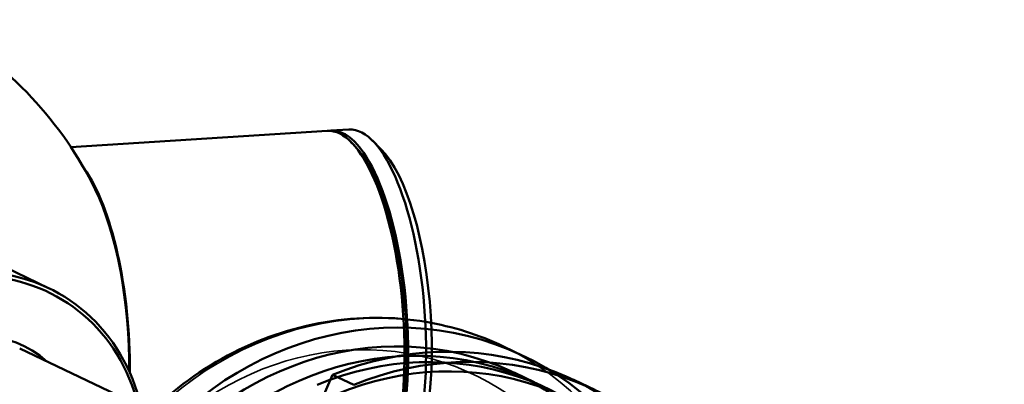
# Model space of a CAD drawing. Header units: millimetres. Extents: x 814 to 3201, y 212 to 4576.
# Tile 23 of 69: x 1999 to 2051, y 1478 to 1498. Entities that reach past the tile are written whole.
import ezdxf

# ---------------------------------------------------------------- set-up
doc = ezdxf.new("R2010")
doc.units = ezdxf.units.MM
doc.header["$LTSCALE"] = 18
doc.layers.add('Widoczne (ISO)', color=7, linetype='Continuous', lineweight=50)
doc.layers.add('Widoczne wąskie (ISO)', color=7, linetype='Continuous', lineweight=35)

msp = doc.modelspace()

# ---------------------------------------------------------------- linework, layer by layer
at = {"layer": 'Widoczne (ISO)'}
for p, q in [((2015.372, 1491.706), (2001.949, 1490.858)), ((2016.499, 1491.777), (2015.56, 1491.718)), ((2016.792, 1490.946), (2016.616, 1491.122)), ((2018.183, 1490.753), (2017.744, 1491.193)), ((2000.777, 1483.478), (1995.544, 1485.975)), ((2019.175, 1470.822), (1999.269, 1480.319)), ((2024.596, 1480.424), (2025.622, 1479.934)), ((2015.655, 1478.938), (2016.759, 1478.411)), ((2025.191, 1479.032), (2026.217, 1478.542)), ((2028.279, 1478.666), (2029.384, 1478.139))]:
    msp.add_line(p, q, dxfattribs=at)
msp.add_circle((2044.049, 1451.753), 75, dxfattribs=at)
msp.add_arc((1985.293, 1479.785), 20, 26.2575, 60, dxfattribs=at)
for centre, major_axis, ratio, start_param, end_param in [((2016.003, 1481.726), (-0.631, 9.98), 0.336824, 3.262222, 6.283185), ((2016.19, 1481.738), (0.631, -9.98), 0.336824, 0.084321, 3.169551), ((2017.13, 1481.797), (-0.631, 9.98), 0.336824, 3.141593, 6.283185), ((2016.19, 1481.738), (0.618, -9.78), 0.336824, 0.365833, 2.77576), ((2017.6, 1481.827), (0.599, -9.481), 0.336824, 0.365833, 2.77576), ((2001.625, 1480.817), (-0.631, 9.98), 0.336824, 4.510437, 5.795022), ((2001.625, 1480.817), (0.624, -9.876), 0.336824, 1.375073, 2.462274), ((1996.471, 1474.453), (4.306, 9.025), 0.925417, 5.419973, 10.28799), ((1996.539, 1474.42), (-4.22, -8.845), 0.925417, 2.29597, 7.128808), ((2018.086, 1464.14), (7.535, 15.795), 0.925417, 5.002141, 10.705823), ((2018.086, 1464.14), (7.105, 14.892), 0.925417, 5.02026, 10.687703), ((2020.744, 1462.872), (7.535, 15.795), 0.925417, 5.71439, 7.07382), ((1996.539, 1474.42), (2.885, 6.047), 0.925417, 6.038234, 9.669729), ((2019.112, 1463.65), (7.105, 14.892), 0.925417, 5.02026, 10.687703), ((2019.796, 1463.324), (7.105, 14.892), 0.925417, 5.70433, 7.08388), ((2021.848, 1462.345), (7.535, 15.795), 0.925417, 5.71439, 7.07382), ((2020.822, 1462.834), (7.105, 14.892), 0.925417, 5.70433, 7.08388), ((2036.032, 1454.229), (-23.716, -70.296), 0.376623, 4.482588, 4.851597)]:
    msp.add_ellipse(centre, major_axis=major_axis, ratio=ratio, start_param=start_param, end_param=end_param, dxfattribs=at)
msp.add_open_spline([(2009.525, 1448.835), (2007.964, 1449.58), (2006.531, 1450.592), (2004.062, 1453.049), (2003.028, 1454.495), (2001.456, 1457.681), (2000.923, 1459.424), (2000.413, 1463.033), (2000.441, 1464.901), (2001.058, 1468.571), (2001.65, 1470.373), (2003.342, 1473.722), (2004.442, 1475.27), (2007.039, 1477.948), (2008.534, 1479.079), (2011.766, 1480.803), (2013.5, 1481.399), (2017.024, 1481.993), (2018.813, 1481.996), (2021.949, 1481.466), (2023.315, 1481.035), (2024.596, 1480.424)], degree=3, knots=[4.823309, 4.823309, 4.823309, 4.823309, 5.137635, 5.137635, 5.453335, 5.453335, 5.772219, 5.772219, 6.094301, 6.094301, 6.418431, 6.418431, 6.743171, 6.743171, 7.067082, 7.067082, 7.388713, 7.388713, 7.707008, 7.707008, 7.964901, 7.964901, 7.964901, 7.964901], dxfattribs=at)
at = {"layer": 'Widoczne wąskie (ISO)'}
for centre, major_axis, start_param, end_param in [((2017.06, 1464.629), (-7.535, -15.795), 1.860548, 7.56423), ((2016.376, 1464.956), (6.674, 13.989), 5.040844, 10.66712)]:
    msp.add_ellipse(centre, major_axis=major_axis, ratio=0.925417, start_param=start_param, end_param=end_param, dxfattribs=at)

doc.saveas('drawing.dxf')
